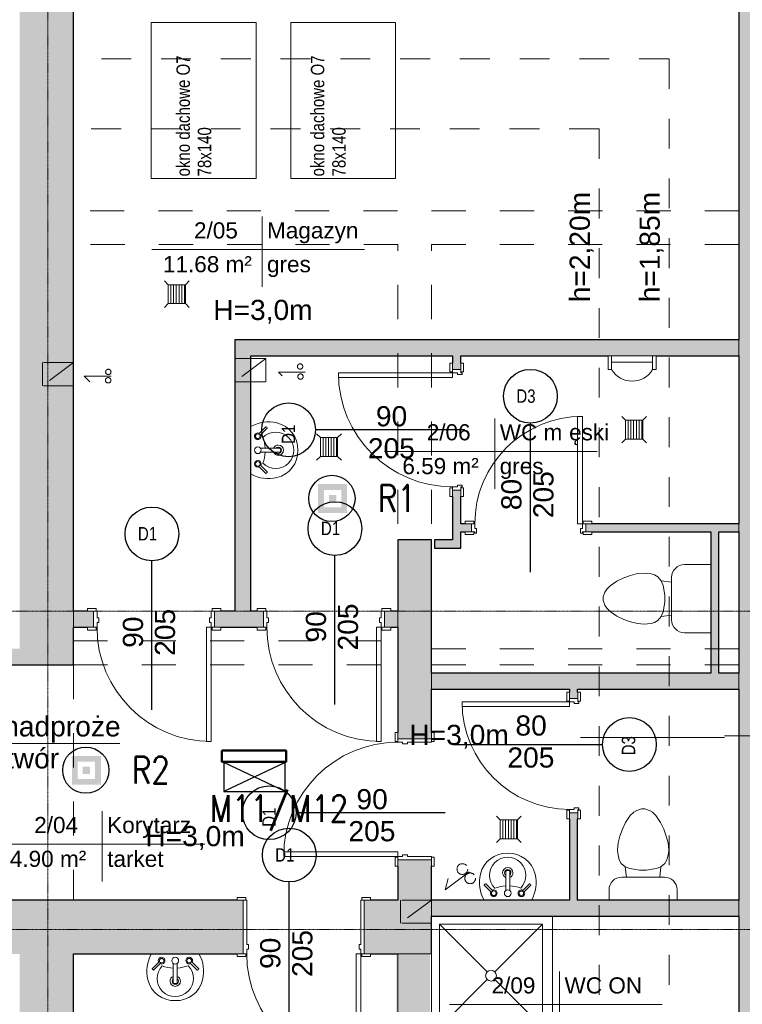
# Model space of a CAD drawing. Header units: centimetres. Extents: x 14504 to 44111, y -18976 to -7683.
# Tile 126 of 141: x 38294 to 38832, y -13464 to -12731. Entities that reach past the tile are written whole.
import ezdxf

# ---------------------------------------------------------------- set-up
doc = ezdxf.new("R2010")
doc.units = ezdxf.units.CM
for name, pattern in [('Aligning Line 1_8_', [0.635, 0.3175, -0.3175]), ('Kreska', [0.635, 0.3175, -0.3175]), ('Linia siatki', [0.9925, 0.47, -0.2175, 0.0875, -0.2175]), ('Ukryty', [0.714375, 0.47625, -0.238125])]:
    doc.linetypes.add(name, pattern=pattern)
for name, color, linetype, lineweight in [('A-AREA-IDEN', 4, 'Continuous', 9), ('A-DETL', 6, 'Continuous', 9), ('A-DETL-GENF', 92, 'Continuous', 9), ('A-DETL-HDLN', 90, 'Ukryty', 9), ('A-DETL-MEDM', 33, 'Continuous', 25), ('A-DETL-THIN', 151, 'Continuous', 9), ('A-DOOR', 31, 'Continuous', 9), ('A-DOOR-FRAM', 31, 'Continuous', 18), ('A-WALL', 4, 'Continuous', 9), ('A-WALL-PATT', 111, 'Continuous', 25), ('G-ANNO-TEXT', 8, 'Continuous', 9), ('I-WALL', 2, 'Continuous', 9), ('IE inst', 1, 'Continuous', 50), ('P-SANR-FIXT', 6, 'Continuous', 9), ('S-GRID', 8, 'Continuous', 9)]:
    doc.layers.add(name, color=color, linetype=linetype, lineweight=lineweight)
doc.styles.add('Arial_1', font='arial.ttf', dxfattribs={"height": 12})
doc.styles.add('Arial_3', font='arial.ttf', dxfattribs={"width": 0.8, "height": 18})
doc.styles.add('Arial_4', font='arial.ttf', dxfattribs={"height": 10})
doc.styles.get("Standard").update_dxf_attribs({"font": 'romans.shx', "width": 0.8, "height": 20})

# ---------------------------------------------------------------- blocks, each defined once
blk = doc.blocks.new('Drzwi-wewnętrzne-jednoskrzydłowe-dwupanelowe-drewniane - 900 x 2100mm-613824-6_Poziom posadzka II pietra')
at = {"layer": 'A-DOOR'}
for p, q in [((-49.635, 22.3175), (-43.135, 22.3175)), ((-49.635, 20.3175), (-49.635, 22.3175)), ((-43.135, 22.3175), (-43.135, 20.3175)), ((43.135, 22.3175), (49.635, 22.3175)), ((43.135, 20.3175), (43.135, 22.3175)), ((49.635, 22.3175), (49.635, 20.3175)), ((-43.135, 20.3175), (-49.635, 20.3175)), ((49.635, 20.3175), (43.135, 20.3175)), ((-49.635, -19.6825), (-43.135, -19.6825)), ((-49.635, -21.6825), (-49.635, -19.6825)), ((-43.135, -21.6825), (-49.635, -21.6825)), ((-43.135, -19.6825), (-43.135, -21.6825)), ((43.135, -19.6825), (49.635, -19.6825)), ((43.135, -21.6825), (43.135, -19.6825)), ((49.635, -21.6825), (43.135, -21.6825)), ((49.635, -19.6825), (49.635, -21.6825))]:
    blk.add_line(p, q, dxfattribs=at)
at = {"layer": 'A-DOOR', "lineweight": 18}
for p, q in [((39, -19.6825), (42.5, -19.6825)), ((39, -104.6825), (39, -19.6825)), ((42.5, -19.6825), (42.5, -104.6825)), ((42.5, -104.6825), (39, -104.6825))]:
    blk.add_line(p, q, dxfattribs=at)
at = {"layer": 'A-DOOR'}
blk.add_arc((42.5, -19.6825), 85, 180, 270, dxfattribs=at)
at = {"layer": 'A-DOOR-FRAM'}
for p, q in [((-45, 20.3175), (-42.5, 20.3175)), ((-45, -19.6825), (-45, 20.3175)), ((-42.5, 20.3175), (-42.5, -12.69)), ((42.5, 20.3175), (45, 20.3175)), ((42.5, -12.69), (42.5, 20.3175)), ((45, 20.3175), (45, -19.6825)), ((-42.5, -12.69), (-41.23, -12.69)), ((-41.23, -12.69), (-41.23, -16.1825)), ((41.23, -12.69), (42.5, -12.69)), ((41.23, -16.1825), (41.23, -12.69)), ((-42.5, -19.6825), (-45, -19.6825)), ((-42.5, -16.1825), (-42.5, -19.6825)), ((-41.23, -16.1825), (-42.5, -16.1825)), ((42.5, -16.1825), (41.23, -16.1825)), ((42.5, -19.6825), (42.5, -16.1825)), ((45, -19.6825), (42.5, -19.6825))]:
    blk.add_line(p, q, dxfattribs=at)
blk = doc.blocks.new('Drzwi-wewnętrzne-jednoskrzydłowe-dwupanelowe-drewniane - 900 x 2100mm-621300-6_Poziom posadzka II pietra')
at = {"layer": 'A-DOOR'}
for p, q in [((-49.64, 14.82), (-43.14, 14.82)), ((-49.64, 12.82), (-49.64, 14.82)), ((-43.14, 14.82), (-43.14, 12.82)), ((43.13, 14.82), (49.63, 14.82)), ((43.13, 12.82), (43.13, 14.82)), ((49.63, 14.82), (49.63, 12.82)), ((-43.14, 12.82), (-49.64, 12.82)), ((49.63, 12.82), (43.13, 12.82)), ((-49.64, -12.18), (-43.14, -12.18)), ((-49.64, -14.18), (-49.64, -12.18)), ((-43.14, -14.18), (-49.64, -14.18)), ((-43.14, -12.18), (-43.14, -14.18)), ((43.13, -12.18), (49.63, -12.18)), ((43.13, -14.18), (43.13, -12.18)), ((49.63, -14.18), (43.13, -14.18)), ((49.63, -12.18), (49.63, -14.18))]:
    blk.add_line(p, q, dxfattribs=at)
at = {"layer": 'A-DOOR', "lineweight": 18}
for p, q in [((39, -12.18), (42.5, -12.18)), ((39, -97.18), (39, -12.18)), ((42.5, -12.18), (42.5, -97.18)), ((42.5, -97.18), (39, -97.18))]:
    blk.add_line(p, q, dxfattribs=at)
at = {"layer": 'A-DOOR'}
blk.add_arc((42.5, -12.18), 85, 180, 270, dxfattribs=at)
at = {"layer": 'A-DOOR-FRAM'}
for p, q in [((-45, 12.82), (-42.5, 12.82)), ((-45, -12.18), (-45, 12.82)), ((-42.5, 12.82), (-42.5, -5.19)), ((42.5, 12.82), (45, 12.82)), ((42.5, -5.19), (42.5, 12.82)), ((45, 12.82), (45, -12.18)), ((-42.5, -5.19), (-41.23, -5.19)), ((-41.23, -5.19), (-41.23, -8.68)), ((41.23, -5.19), (42.5, -5.19)), ((41.23, -8.68), (41.23, -5.19)), ((-42.5, -12.18), (-45, -12.18)), ((-42.5, -8.68), (-42.5, -12.18)), ((-41.23, -8.68), (-42.5, -8.68)), ((42.5, -8.68), (41.23, -8.68)), ((42.5, -12.18), (42.5, -8.68)), ((45, -12.18), (42.5, -12.18))]:
    blk.add_line(p, q, dxfattribs=at)
blk = doc.blocks.new('Lavabo mural - 05 - 440mm x 350mm-346807-6_Poziom posadzka II pietra')
at = {"layer": 'P-SANR-FIXT'}
for p, q in [((-17.19, -11.05), (-11.74, -5.6)), ((-16.1, -12.14), (-10.65, -6.69)), ((-1.5, -21.49), (-1.5, -7.07)), ((1.5, -21.49), (1.5, -7.07)), ((16.41, -12.14), (10.96, -6.69)), ((17.5, -11.05), (12.05, -5.6))]:
    blk.add_line(p, q, dxfattribs=at)
for centre, radius, start, end in [((5.33, -13.08), 26.44, 150.36495, 193.63505), ((-5.33, -13.08), 26.44, 346.36495, 29.63505), ((-10.13, -5.07), 2.5, 0, 180), ((-10.13, -5.07), 2.5, 180, 207.05328), ((-10.13, -5.07), 1.7, 360, 180), ((-10.13, -5.07), 1.7, 180, 198.05956), ((-10.13, -5.07), 1.7, 198.05956, 360), ((-10.13, -5.07), 2.5, 242.94672, 0), ((0, -5.07), 2.5, 0, 180), ((0, -5.07), 2.5, 180, 0), ((10.43, -5.07), 2.5, 360, 180), ((10.43, -5.07), 2.5, 180, 297.05328), ((10.43, -5.07), 1.7, 0, 180), ((10.43, -5.07), 1.7, 180, 0), ((10.43, -5.07), 2.5, 332.94672, 360), ((0, -18.36), 13.5, 135.46291, 45.05561), ((-0.16, 16.03), 26.66, 249.19864, 267.10928), ((-0.16, 16.03), 26.66, 273.5606, 291.31988), ((-0.59, -14.51), 20.35, 193.63505, 271.65578), ((0, -20.36), 3.86, 112.88275, 180), ((0, -20.36), 3.86, 180, 360), ((0, -20.36), 2.35, 129.68263, 180), ((0, -20.36), 2.35, 180, 360), ((0.59, -14.51), 20.35, 268.34422, 346.36495), ((0, -20.36), 3.86, 360, 67.11782), ((0, -20.36), 2.35, 360, 50.3185)]:
    blk.add_arc(centre, radius, start, end, dxfattribs=at)
for centre, major_axis, ratio, start_param, end_param in [((-16.65, -11.59), (-0.545, 0.545), 0.274309, 0, 3.141593), ((16.95, -11.59), (0.545, 0.545), 0.274309, 3.141593, 6.283185), ((0, -21.49), (-1.5, 0), 0.428525, 0, 3.141593)]:
    blk.add_ellipse(centre, major_axis=major_axis, ratio=ratio, start_param=start_param, end_param=end_param, dxfattribs=at)
blk = doc.blocks.new('Drzwi-wewnętrzne-jednoskrzydłowe-dwupanelowe-drewniane - 900 x 2100mm-634629-6_Poziom posadzka II pietra')
at = {"layer": 'A-DOOR'}
for p, q in [((-49.64, 8.32), (-43.14, 8.32)), ((-49.64, 6.32), (-49.64, 8.32)), ((-43.14, 8.32), (-43.14, 6.32)), ((43.13, 8.32), (49.63, 8.32)), ((43.13, 6.32), (43.13, 8.32)), ((49.63, 8.32), (49.63, 6.32)), ((-43.14, 6.32), (-49.64, 6.32)), ((49.63, 6.32), (43.13, 6.32)), ((-49.64, -5.68), (-43.14, -5.68)), ((-49.64, -7.68), (-49.64, -5.68)), ((-43.14, -5.68), (-43.14, -7.68)), ((43.13, -5.68), (49.63, -5.68)), ((43.13, -7.68), (43.13, -5.68)), ((49.63, -5.68), (49.63, -7.68)), ((-43.14, -7.68), (-49.64, -7.68)), ((49.63, -7.68), (43.13, -7.68))]:
    blk.add_line(p, q, dxfattribs=at)
at = {"layer": 'A-DOOR', "lineweight": 18}
for p, q in [((39, -5.68), (42.5, -5.68)), ((39, -90.68), (39, -5.68)), ((42.5, -5.68), (42.5, -90.68)), ((42.5, -90.68), (39, -90.68))]:
    blk.add_line(p, q, dxfattribs=at)
at = {"layer": 'A-DOOR'}
blk.add_arc((42.5, -5.68), 85, 180, 270, dxfattribs=at)
at = {"layer": 'A-DOOR-FRAM'}
for p, q in [((-45, 6.32), (-42.5, 6.32)), ((-45, -5.68), (-45, 6.32)), ((-42.5, 6.32), (-42.5, 1.31)), ((-42.5, 1.31), (-41.23, 1.31)), ((-41.23, 1.31), (-41.23, -2.18)), ((41.23, 1.31), (42.5, 1.31)), ((41.23, -2.18), (41.23, 1.31)), ((42.5, 6.32), (45, 6.32)), ((42.5, 1.31), (42.5, 6.32)), ((45, 6.32), (45, -5.68)), ((-42.5, -5.68), (-45, -5.68)), ((-42.5, -2.18), (-42.5, -5.68)), ((-41.23, -2.18), (-42.5, -2.18)), ((42.5, -2.18), (41.23, -2.18)), ((42.5, -5.68), (42.5, -2.18)), ((45, -5.68), (42.5, -5.68))]:
    blk.add_line(p, q, dxfattribs=at)
blk = doc.blocks.new('Kabina prysznicowa - 2D - Kabina prysznicowa - 2D-674586-6_Poziom posadzka II pietra')
at = {"layer": 'P-SANR-FIXT'}
for p, q in [((90, 0), (0, 0)), ((0, 0), (0, -90)), ((42.99, -42.99), (7.5, -7.5)), ((84, -7.5), (7.5, -7.5)), ((7.5, -7.5), (7.5, -84)), ((48.51, -42.99), (84, -7.5)), ((84, -84), (84, -7.5)), ((7.5, -84), (42.86, -48.64)), ((84, -84), (48.64, -48.64)), ((7.5, -84), (84, -84))]:
    blk.add_line(p, q, dxfattribs=at)
for start, end in [(0, 180), (180, 0)]:
    blk.add_arc((45.75, -45.75), 4, start, end, dxfattribs=at)
blk = doc.blocks.new('Drzwi-wewnętrzne-jednoskrzydłowe-dwupanelowe-drewniane - 800 x 2100mm-716961-6_Poziom posadzka II pietra')
at = {"layer": 'A-DOOR', "lineweight": 18}
for p, q in [((40, 82.68), (36.5, 82.68)), ((36.5, 82.68), (36.5, 2.68)), ((40, 2.68), (40, 82.68)), ((36.5, 2.68), (40, 2.68))]:
    blk.add_line(p, q, dxfattribs=at)
at = {"layer": 'A-DOOR'}
for p, q in [((-40.64, 4.68), (-47.14, 4.68)), ((-47.14, 4.68), (-47.14, 2.68)), ((-47.14, 2.68), (-40.64, 2.68)), ((-40.64, 2.68), (-40.64, 4.68)), ((47.13, 4.68), (40.63, 4.68)), ((40.63, 4.68), (40.63, 2.68)), ((40.63, 2.68), (47.13, 2.68)), ((47.13, 2.68), (47.13, 4.68)), ((-40.64, -3.32), (-47.14, -3.32)), ((-47.14, -3.32), (-47.14, -5.32)), ((-47.14, -5.32), (-40.64, -5.32)), ((-40.64, -5.32), (-40.64, -3.32)), ((47.13, -3.32), (40.63, -3.32)), ((40.63, -3.32), (40.63, -5.32)), ((40.63, -5.32), (47.13, -5.32)), ((47.13, -5.32), (47.13, -3.32))]:
    blk.add_line(p, q, dxfattribs=at)
blk.add_arc((40, 2.68), 80, 90, 180, dxfattribs=at)
at = {"layer": 'A-DOOR-FRAM'}
for p, q in [((-40, 2.68), (-42.5, 2.68)), ((-42.5, 2.68), (-42.5, -3.32)), ((-40, -0.82), (-40, 2.68)), ((40, 2.68), (40, -0.82)), ((42.5, 2.68), (40, 2.68)), ((42.5, -3.32), (42.5, 2.68)), ((-42.5, -3.32), (-40, -3.32)), ((-38.73, -0.82), (-40, -0.82)), ((-40, -3.32), (-40, -4.31)), ((-40, -4.31), (-38.73, -4.31)), ((-38.73, -4.31), (-38.73, -0.82)), ((40, -0.82), (38.73, -0.82)), ((38.73, -0.82), (38.73, -4.31)), ((38.73, -4.31), (40, -4.31)), ((40, -4.31), (40, -3.32)), ((40, -3.32), (42.5, -3.32))]:
    blk.add_line(p, q, dxfattribs=at)
blk = doc.blocks.new('Muszla klozetowa domowa - 3D - Muszla klozetowa domowa - 3D-V6-6_Poziom posadzka II pietra')
at = {"layer": 'P-SANR-FIXT'}
for p, q in [((-25.34, 29.84), (-25.34, 37.47)), ((25.34, 37.47), (25.34, 29.84)), ((15.87, 20.38), (-15.88, 20.38)), ((-12.35, 20.38), (-13.23, 12.7)), ((-2.54, 15.24), (-9.74, 13.97)), ((2.54, 15.24), (-2.54, 15.24)), ((9.74, 13.97), (2.54, 15.24)), ((12.35, 20.38), (13.23, 12.7)), ((-17.7, 7.62), (-18.38, 5.08)), ((-16.26, 10.16), (-17.7, 7.62)), ((-13.23, 12.7), (-16.26, 10.16)), ((-9.74, 13.97), (-13.23, 12.7)), ((13.23, 12.7), (9.74, 13.97)), ((16.26, 10.16), (13.23, 12.7)), ((17.7, 7.62), (16.26, 10.16)), ((18.38, 5.08), (17.7, 7.62)), ((-18.83, 2.53), (-19.05, 0)), ((-19.05, 0), (-18.61, -5.06)), ((-18.38, 5.08), (-18.83, 2.53)), ((18.83, 2.53), (18.38, 5.08)), ((18.61, -5.06), (19.05, 0)), ((19.05, 0), (18.83, 2.53)), ((-18.61, -5.06), (-17.24, -10.16)), ((17.24, -10.16), (18.61, -5.06)), ((-17.24, -10.16), (-15.39, -15.24)), ((15.39, -15.24), (17.24, -10.16)), ((-15.39, -15.24), (-13.02, -20.32)), ((-13.02, -20.32), (-9.5, -25.4)), ((9.5, -25.4), (13.02, -20.32)), ((13.02, -20.32), (15.39, -15.24)), ((-9.5, -25.4), (-6.96, -27.94)), ((-6.96, -27.94), (-4.76, -29.21)), ((-4.76, -29.21), (-1.27, -30.48)), ((1.27, -30.48), (4.76, -29.21)), ((4.76, -29.21), (6.96, -27.94)), ((6.96, -27.94), (9.5, -25.4)), ((-1.27, -30.48), (1.27, -30.48))]:
    blk.add_line(p, q, dxfattribs=at)
for centre, start, end in [((-15.88, 29.84), 180, 270), ((15.87, 29.84), 270, 360)]:
    blk.add_arc(centre, 9.46, start, end, dxfattribs=at)
blk = doc.blocks.new('Muszla klozetowa domowa - 3D - Muszla klozetowa domowa - 3D-336748-6_Poziom posadzka II pietra')
at = {"layer": 'P-SANR-FIXT'}
for p, q in [((-25.34, 29.84), (-25.34, 49.47)), ((25.34, 49.47), (25.34, 29.84)), ((15.87, 20.38), (-15.88, 20.38)), ((-12.35, 20.38), (-13.23, 12.7)), ((-2.54, 15.24), (-9.74, 13.97)), ((2.54, 15.24), (-2.54, 15.24)), ((9.74, 13.97), (2.54, 15.24)), ((12.35, 20.38), (13.23, 12.7)), ((-17.7, 7.62), (-18.38, 5.08)), ((-16.26, 10.16), (-17.7, 7.62)), ((-13.23, 12.7), (-16.26, 10.16)), ((-9.74, 13.97), (-13.23, 12.7)), ((13.23, 12.7), (9.74, 13.97)), ((16.26, 10.16), (13.23, 12.7)), ((17.7, 7.62), (16.26, 10.16)), ((18.38, 5.08), (17.7, 7.62)), ((-18.83, 2.53), (-19.05, 0)), ((-19.05, 0), (-18.61, -5.06)), ((-18.38, 5.08), (-18.83, 2.53)), ((18.83, 2.53), (18.38, 5.08)), ((18.61, -5.06), (19.05, 0)), ((19.05, 0), (18.83, 2.53)), ((-18.61, -5.06), (-17.24, -10.16)), ((17.24, -10.16), (18.61, -5.06)), ((-17.24, -10.16), (-15.39, -15.24)), ((15.39, -15.24), (17.24, -10.16)), ((-15.39, -15.24), (-13.02, -20.32)), ((-13.02, -20.32), (-9.5, -25.4)), ((9.5, -25.4), (13.02, -20.32)), ((13.02, -20.32), (15.39, -15.24)), ((-9.5, -25.4), (-6.96, -27.94)), ((-6.96, -27.94), (-4.76, -29.21)), ((-4.76, -29.21), (-1.27, -30.48)), ((1.27, -30.48), (4.76, -29.21)), ((4.76, -29.21), (6.96, -27.94)), ((6.96, -27.94), (9.5, -25.4)), ((-1.27, -30.48), (1.27, -30.48))]:
    blk.add_line(p, q, dxfattribs=at)
for centre, start, end in [((-15.88, 29.84), 180, 270), ((15.87, 29.84), 270, 360)]:
    blk.add_arc(centre, 9.46, start, end, dxfattribs=at)
blk = doc.blocks.new('Drzwi-wewnętrzne-jednoskrzydłowe-dwupanelowe-drewniane - 900 x 2100mm-721553-6_Poziom posadzka II pietra')
at = {"layer": 'A-DOOR', "lineweight": 18}
for p, q in [((42.5, 87.68), (39, 87.68)), ((39, 87.68), (39, 2.68)), ((42.5, 2.68), (42.5, 87.68)), ((39, 2.68), (42.5, 2.68))]:
    blk.add_line(p, q, dxfattribs=at)
at = {"layer": 'A-DOOR'}
for p, q in [((-43.14, 4.68), (-49.64, 4.68)), ((-49.64, 4.68), (-49.64, 2.68)), ((-49.64, 2.68), (-43.14, 2.68)), ((-43.14, 2.68), (-43.14, 4.68)), ((49.63, 4.68), (43.13, 4.68)), ((43.13, 4.68), (43.13, 2.68)), ((43.13, 2.68), (49.63, 2.68)), ((49.63, 2.68), (49.63, 4.68)), ((-43.14, -3.32), (-49.64, -3.32)), ((-49.64, -3.32), (-49.64, -5.32)), ((-49.64, -5.32), (-43.14, -5.32)), ((-43.14, -5.32), (-43.14, -3.32)), ((49.63, -3.32), (43.13, -3.32)), ((43.13, -3.32), (43.13, -5.32)), ((43.13, -5.32), (49.63, -5.32)), ((49.63, -5.32), (49.63, -3.32))]:
    blk.add_line(p, q, dxfattribs=at)
blk.add_arc((42.5, 2.68), 85, 90, 180, dxfattribs=at)
at = {"layer": 'A-DOOR-FRAM'}
for p, q in [((-42.5, 2.68), (-45, 2.68)), ((-45, 2.68), (-45, -3.32)), ((-42.5, -0.82), (-42.5, 2.68)), ((42.5, 2.68), (42.5, -0.82)), ((45, 2.68), (42.5, 2.68)), ((45, -3.32), (45, 2.68)), ((-45, -3.32), (-42.5, -3.32)), ((-41.23, -0.82), (-42.5, -0.82)), ((-42.5, -3.32), (-42.5, -4.31)), ((-42.5, -4.31), (-41.23, -4.31)), ((-41.23, -4.31), (-41.23, -0.82)), ((42.5, -0.82), (41.23, -0.82)), ((41.23, -0.82), (41.23, -4.31)), ((41.23, -4.31), (42.5, -4.31)), ((42.5, -4.31), (42.5, -3.32)), ((42.5, -3.32), (45, -3.32))]:
    blk.add_line(p, q, dxfattribs=at)
blk = doc.blocks.new('Pisuar - ścienny - 3D - Pisuar - ścienny - 3D-716118-6_Poziom posadzka II pietra')
at = {"layer": 'P-SANR-FIXT'}
for p, q in [((-26.15, 16.16), (-28.69, 16.16)), ((-28.69, 16.16), (-28.69, 6)), ((-26.15, 16.16), (-26.15, 6)), ((6.92, 16.16), (4.33, 16.16)), ((4.33, 16.16), (4.33, 6)), ((6.92, 6), (6.92, 16.16)), ((4.33, 10.69), (-26.15, 10.69)), ((-26.15, 10.69), (-26.15, 6)), ((4.33, 6), (4.33, 10.69)), ((-28.69, 6), (6.92, 6))]:
    blk.add_line(p, q, dxfattribs=at)
blk.add_arc((-10.91, 7), 17.78, 31.00272, 148.99728, dxfattribs=at)
blk = doc.blocks.new('Etyk_pom_1_mala - Etyk_pom_1_mala-219433-6_Poziom posadzka II pietra')
at = {"layer": 'A-AREA-IDEN'}
for p, q in [((-0.0958, 0.1444), (-0.0958, -0.3781)), ((-0.9154, -0.1015), (0.6661, -0.1015))]:
    blk.add_line(p, q, dxfattribs=at)
blk = doc.blocks.new('lla')
at = {"layer": 'IE inst', "lineweight": -3}
h = blk.add_hatch(color=256, dxfattribs=at)
h.paths.add_polyline_path([(98856.5, 98704.1), (98641.3, 98704.1), (98641.3, 98488.9), (98856.5, 98488.9)])
h.paths.add_polyline_path([(98813.5, 98531.9), (98684.4, 98531.9), (98684.4, 98661), (98813.5, 98661)], flags=16)
h.paths.add_polyline_path([(98776, 98623.6), (98776, 98569.4), (98721.8, 98569.4), (98721.8, 98623.6)], flags=0)
h.paths.add_polyline_path([(98825.1, 98507.1), (98827.9, 98507.1), (98829.3, 98505.8), (98829.3, 98501.8), (98828.3, 98500.8), (98825.2, 98500.8), (98824.2, 98502), (98824.2, 98503.7), (98825.2, 98504.7), (98827.6, 98504.7), (98827.6, 98503.8), (98825.6, 98503.8), (98825.1, 98503.3), (98825.1, 98502.3), (98825.6, 98501.7), (98828, 98501.7), (98828.4, 98502.1), (98828.4, 98505.4), (98827.6, 98506.2), (98825.1, 98506.2)], flags=16)
h.paths.add_polyline_path([(98830.7, 98507.1), (98831.5, 98507.1), (98831.5, 98502.1), (98832, 98501.7), (98833.4, 98501.7), (98833.9, 98502.2), (98833.9, 98507.1), (98834.8, 98507.1), (98834.8, 98502.2), (98835.3, 98501.7), (98836.7, 98501.7), (98837.1, 98502.1), (98837.1, 98507.1), (98838, 98507.1), (98838, 98501.8), (98837, 98500.8), (98835, 98500.8), (98834.3, 98501.4), (98833.7, 98500.8), (98831.6, 98500.8), (98830.7, 98501.8)], flags=16)
h.paths.add_polyline_path([(98840.7, 98507.1), (98843.6, 98507.1), (98844.7, 98506), (98844.7, 98504.5), (98843.6, 98503.4), (98841, 98503.4), (98841, 98504.3), (98843.2, 98504.3), (98843.8, 98504.8), (98843.8, 98505.6), (98843.2, 98506.2), (98841, 98506.2), (98840.2, 98505.4), (98840.2, 98502.5), (98841, 98501.7), (98843.7, 98501.7), (98845.7, 98503.7), (98845.2, 98504.3), (98845.2, 98505.5), (98846.3, 98504.4), (98848.2, 98506.2), (98847.2, 98506.2), (98847.2, 98507.1), (98849.7, 98507.1), (98849.7, 98504.7), (98848.8, 98504.7), (98848.8, 98505.6), (98846.9, 98503.7), (98849.8, 98500.8), (98848.6, 98500.8), (98846.3, 98503.1), (98844, 98500.8), (98840.7, 98500.8), (98839.3, 98502.2), (98839.3, 98505.8)], flags=16)
h.paths.add_polyline_path([(98824.2, 98499.1), (98825.3, 98499.1), (98825.3, 98498.9), (98824.4, 98498.9), (98824.4, 98498.4), (98825.2, 98498.4), (98825.2, 98498.2), (98824.4, 98498.2), (98824.4, 98497.7), (98825.3, 98497.7), (98825.3, 98497.5), (98824.2, 98497.5)], flags=16)
h.paths.add_polyline_path([(98825.7, 98499.1), (98825.9, 98499.1), (98826.4, 98498.2), (98827, 98499.1), (98827.2, 98499.1), (98827.2, 98497.5), (98827, 98497.5), (98827, 98498.8), (98826.4, 98497.9), (98825.9, 98498.8), (98825.9, 98497.5), (98825.7, 98497.5)], flags=16)
h.paths.add_polyline_path([(98827.6, 98499.1), (98828.7, 98499.1), (98828.7, 98498.9), (98827.7, 98498.9), (98827.7, 98498.4), (98828.6, 98498.4), (98828.6, 98498.2), (98827.7, 98498.2), (98827.7, 98497.7), (98828.7, 98497.7), (98828.7, 98497.5), (98827.6, 98497.5)], flags=16)
h.paths.add_polyline_path([(98829.9, 98498.1), (98829.9, 98498.1), (98829.9, 98498.1)], flags=16)
h.paths.add_polyline_path([(98829.2, 98498.9), (98829.8, 98498.9), (98830, 98498.8), (98830.2, 98498.6), (98830.1, 98498.5), (98830.1, 98498.4), (98830, 98498.3), (98829.9, 98498.3), (98829.7, 98498.3), (98829.2, 98498.3)], flags=16)
h.paths.add_polyline_path([(98830.8, 98498.6), (98830.8, 98498.6), (98830.8, 98498.6)], flags=16)
h.paths.add_polyline_path([(98832.3, 98499.1), (98833.4, 98499.1), (98833.4, 98498.9), (98832.5, 98498.9), (98832.5, 98498.4), (98833.3, 98498.4), (98833.3, 98498.2), (98832.5, 98498.2), (98832.5, 98497.7), (98833.4, 98497.7), (98833.4, 98497.5), (98832.3, 98497.5)], flags=16)
h.paths.add_polyline_path([(98833.8, 98499.1), (98834, 98499.1), (98834.9, 98497.8), (98834.9, 98499.1), (98835.1, 98499.1), (98835.1, 98497.5), (98835, 98497.5), (98834, 98498.8), (98834, 98497.5), (98833.8, 98497.5)], flags=16)
h.paths.add_polyline_path([(98835.7, 98498.7), (98835.7, 98498.7), (98835.7, 98498.7)], flags=16)
h.paths.add_polyline_path([(98836.9, 98499.1), (98837.1, 98499.1), (98837.6, 98498.3), (98838.1, 98499.1), (98838.3, 98499.1), (98837.7, 98498.1), (98837.7, 98497.5), (98837.5, 98497.5), (98837.5, 98498.1)], flags=16)
h.paths.add_polyline_path([(98839.4, 98499.1), (98839.6, 98499.1), (98839.6, 98497.7), (98840.5, 98497.7), (98840.5, 98497.5), (98839.4, 98497.5)], flags=16)
h.paths.add_polyline_path([(98840.8, 98499.1), (98841, 98499.1), (98841, 98497.5), (98840.8, 98497.5)], flags=16)
h.paths.add_polyline_path([(98841.5, 98498.6), (98841.5, 98498.6), (98841.5, 98498.6)], flags=16)
h.paths.add_polyline_path([(98843, 98499.1), (98843.2, 98499.1), (98843.2, 98498.4), (98844.1, 98498.4), (98844.1, 98499.1), (98844.2, 98499.1), (98844.2, 98497.5), (98844.1, 98497.5), (98844.1, 98498.2), (98843.2, 98498.2), (98843.2, 98497.5), (98843, 98497.5)], flags=16)
h.paths.add_polyline_path([(98844.5, 98499.1), (98845.7, 98499.1), (98845.7, 98498.9), (98845.2, 98498.9), (98845.2, 98497.5), (98845, 98497.5), (98845, 98498.9), (98844.5, 98498.9)], flags=16)
h.paths.add_polyline_path([(98846.1, 98499.1), (98846.3, 98499.1), (98846.3, 98497.5), (98846.1, 98497.5)], flags=16)
h.paths.add_polyline_path([(98846.6, 98499.1), (98846.8, 98499.1), (98847.8, 98497.8), (98847.8, 98499.1), (98848, 98499.1), (98848, 98497.5), (98847.8, 98497.5), (98846.8, 98498.8), (98846.8, 98497.5), (98846.6, 98497.5)], flags=16)
blk.add_circle((98744.1, 98597.4), 172.1, dxfattribs=at)
blk = doc.blocks.new('ll3')
at = {"layer": 'IE inst', "lineweight": -3}
for p, q in [((102855.7, 98396, 0), (102398.5, 98611.2, 0)), ((102855.7, 98611.2, 0), (102398.5, 98396, 0)), ((102398.5, 98611.2, 0), (102398.5, 98396, 0)), ((102855.7, 98611.2, 0), (102398.5, 98611.2, 0)), ((102855.7, 98396, 0), (102855.7, 98611.2, 0)), ((102398.5, 98396, 0), (102855.7, 98396, 0))]:
    blk.add_line(p, q, dxfattribs=at)
at = {"layer": 'IE inst'}
blk.add_lwpolyline([(102384.1, 98700.9), (102860.9, 98700.9), (102860.9, 98617.1), (102384.1, 98617.1)], close=True, dxfattribs=at)

msp = doc.modelspace()

# ---------------------------------------------------------------- hatches: boundary and pattern name
at = {"layer": 'A-DETL-GENF', "transparency": 33554508}
msp.add_hatch(color=94, dxfattribs=at).paths.add_polyline_path([(38599.35, -13680.39), (38599.35, -13426.39), (38574.35, -13426.39), (38574.35, -13680.39), (38576.12, -13680.39)])
at = {"layer": 'A-WALL-PATT', "lineweight": 9, "transparency": 33554610}
for points in [[(38892.1, -14155.39), (38892.1, -12645.39), (38829.1, -12645.39), (38829.1, -14155.39)], [(38454.1, -13171.39), (38466.1, -13171.39), (38466.1, -12969.39), (38454.1, -12969.39), (38454.1, -13167.58)], [(38764.87, -12981.39), (38829.1, -12981.39), (38829.1, -12969.39), (38466.1, -12969.39), (38466.1, -12981.39), (38743.49, -12981.39)], [(38814.1, -13217.39), (38814.1, -13112.39), (38808.1, -13112.39), (38808.1, -13217.39)], [(38602.6, -13124.39), (38622.1, -13124.39), (38622.1, -13118.39), (38602.6, -13118.39)], [(38709.1, -13229.39), (38829.1, -13229.39), (38829.1, -13217.39), (38600.43, -13217.39), (38600.43, -13229.39), (38703.1, -13229.39)], [(38829.1, -13398.39), (38829.1, -13386.39), (38600.43, -13386.39), (38600.43, -13398.39), (38743.49, -13398.39)]]:
    msp.add_hatch(color=256, dxfattribs=at).paths.add_polyline_path(points)
h = msp.add_hatch(color=256, dxfattribs=at)
h.paths.add_polyline_path([(38314.1, -14155.39), (38334.1, -14155.39), (38334.1, -13426.39), (38294.1, -13426.39), (38294.1, -14155.39)])
h.paths.add_polyline_path([(38294.1, -13199.39), (38334.1, -13199.39), (38334.1, -12708.39), (38294.1, -12708.39), (38294.1, -13167.58)])
h = msp.add_hatch(color=256, dxfattribs=at)
h.paths.add_polyline_path([(38622.1, -13118.39), (38622.1, -13081.39), (38616.1, -13081.39), (38616.1, -13118.39)])
h.paths.add_polyline_path([(38619.6, -12991.39), (38622.1, -12991.39), (38622.1, -12981.39), (38616.1, -12981.39), (38616.1, -12991.39)])
h = msp.add_hatch(color=256, dxfattribs=at)
h.paths.add_polyline_path([(38829.1, -13112.39), (38829.1, -13106.39), (38715.1, -13106.39), (38715.1, -13112.39), (38814.1, -13112.39)])
h.paths.add_polyline_path([(38622.1, -13112.39), (38630.1, -13112.39), (38630.1, -13106.39), (38622.1, -13106.39)])
h = msp.add_hatch(color=256, dxfattribs=at)
h.paths.add_polyline_path([(38575.43, -13426.39), (38600.43, -13426.39), (38600.43, -13356.39), (38575.43, -13356.39), (38575.43, -13386.39)])
h.paths.add_polyline_path([(38582.43, -13266.39), (38600.43, -13266.39), (38600.43, -13118.39), (38575.43, -13118.39), (38575.43, -13266.39), (38578.93, -13266.39)])
h = msp.add_hatch(color=256, dxfattribs=at)
h.paths.add_polyline_path([(38575.43, -13183.39), (38575.43, -13171.39), (38565.43, -13171.39), (38565.43, -13183.39), (38570.07, -13183.39)])
h.paths.add_polyline_path([(38334.1, -13183.39), (38349.1, -13183.39), (38349.1, -13171.39), (38334.1, -13171.39), (38334.1, -13176.39)])
h.paths.add_polyline_path([(38443.74, -13183.39), (38475.43, -13183.39), (38475.43, -13171.39), (38439.1, -13171.39), (38439.1, -13183.39)])
h = msp.add_hatch(color=256, dxfattribs=at)
h.paths.add_polyline_path([(38334.1, -13211.39), (38334.1, -13199.39), (38059.6, -13199.39), (38059.6, -13211.39), (38244.63, -13211.39)])
h.paths.add_polyline_path([(37964.97, -13211.39), (37969.6, -13211.39), (37969.6, -13199.39), (37952.1, -13199.39), (37952.1, -13211.39)])
h = msp.add_hatch(color=256, dxfattribs=at)
h.paths.add_polyline_path([(38703.1, -13386.39), (38709.1, -13386.39), (38709.1, -13321.39), (38703.1, -13321.39), (38703.1, -13326.02)])
h.paths.add_polyline_path([(38709.1, -13236.39), (38709.1, -13229.39), (38703.1, -13229.39), (38703.1, -13236.39), (38706.6, -13236.39)])
h = msp.add_hatch(color=256, dxfattribs=at)
h.paths.add_polyline_path([(38555.07, -13426.39), (38575.43, -13426.39), (38575.43, -13386.39), (38550.43, -13386.39), (38550.43, -13426.39)])
h.paths.add_polyline_path([(38410.92, -13426.39), (38460.43, -13426.39), (38460.43, -13386.39), (38220.6, -13386.39), (38220.6, -13426.39), (38334.1, -13426.39)])

# ---------------------------------------------------------------- linework, layer by layer
at = {"layer": 'A-AREA-IDEN'}
msp.add_line((38711.25, -13265.31), (38818.32, -13265.31), dxfattribs=at)
at = {"layer": 'A-DETL', "linetype": 'Aligning Line 1_8_', "ltscale": 70}
for p, q in [((38777.1, -12760.39), (38334.1, -12760.39)), ((38777.1, -12760.39), (38777.1, -14103.39)), ((38725.1, -12812.39), (38334.1, -12812.39)), ((38725.1, -12812.39), (38725.1, -14051.39)), ((38477.1, -12983.39), (38454.1, -12983.39)), ((38454.1, -12983.39), (38454.1, -13000.59)), ((38477.1, -12983.39), (38454.1, -13000.59)), ((38477.1, -13000.59), (38477.1, -12983.39)), ((38334.1, -12986.39), (38311.1, -12986.39)), ((38311.1, -12986.39), (38311.1, -13003.59)), ((38334.1, -12986.39), (38311.1, -13003.59)), ((38334.1, -13003.59), (38334.1, -12986.39)), ((38342.1, -12996.42), (38362.1, -12996.42)), ((38342.1, -12996.42), (38346.35, -13000.67)), ((38486.47, -12993.42), (38506.47, -12993.42)), ((38506.47, -12993.42), (38486.47, -12993.42)), ((38486.47, -12993.42), (38489.3, -12996.25)), ((38334.1, -13003.59), (38311.1, -13003.59)), ((38477.1, -13000.59), (38454.1, -13000.59)), ((38610.62, -13378.76), (38631.44, -13363.19)), ((38610.62, -13378.76), (38612.87, -13370.39)), ((38600.43, -13386.39), (38577.43, -13386.39)), ((38577.43, -13386.39), (38577.43, -13403.59)), ((38600.43, -13386.39), (38577.43, -13403.59)), ((38600.43, -13403.59), (38600.43, -13386.39)), ((38600.43, -13403.59), (38577.43, -13403.59))]:
    msp.add_line(p, q, dxfattribs=at)
for centre, radius in [((38360.01, -12993.3), 2), ((38502.64, -12989.28), 2), ((38359.92, -12999.53), 2), ((38502.97, -12996.78), 2), ((38623.34, -13363.29), 4), ((38629.13, -13370.18), 4)]:
    msp.add_circle(centre, radius, dxfattribs=at)
at = {"layer": 'A-DETL-HDLN', "linetype": 'Kreska', "ltscale": 80}
for p, q in [((38829.1, -12873.39), (38334.1, -12873.39)), ((38575.43, -12898.39), (38334.1, -12898.39)), ((38575.43, -13106.39), (38575.43, -12898.39)), ((38600.43, -13106.39), (38600.43, -12898.39)), ((38600.43, -12898.39), (38829.1, -12898.39)), ((38334.1, -13193.39), (38575.43, -13193.39)), ((38600.43, -13199.39), (38829.1, -13199.39)), ((38334.1, -13211.39), (38334.1, -13386.39)), ((38334.1, -13211.39), (38575.43, -13211.39)), ((38600.43, -13211.39), (38829.1, -13211.39))]:
    msp.add_line(p, q, dxfattribs=at)
at = {"layer": 'A-DETL-MEDM'}
for p, q in [((38625.1, -13036.39), (38514.1, -13036.39)), ((38673.95, -13142.43), (38673.95, -13031.43)), ((38528.58, -13240.89), (38528.58, -13129.89)), ((38392.47, -13244.89), (38392.47, -13133.89)), ((38616.58, -13270.6), (38727.58, -13270.6)), ((38610.62, -13321.39), (38499.62, -13321.39)), ((38494.6, -13483.89), (38494.6, -13372.89))]:
    msp.add_line(p, q, dxfattribs=at)
for centre in [(38673.95, -13011.43), (38494.1, -13036.39), (38392.47, -13113.89), (38528.58, -13109.89), (38747.58, -13270.6), (38479.62, -13321.39), (38494.6, -13352.89)]:
    msp.add_circle(centre, 20, dxfattribs=at)
at = {"layer": 'A-DETL-THIN'}
for p, q in [((38391.96, -12733.32), (38469.96, -12733.32)), ((38391.96, -12849.32), (38391.96, -12733.32)), ((38469.96, -12733.32), (38469.96, -12849.32)), ((38495.72, -12733.32), (38573.72, -12733.32)), ((38495.72, -12849.32), (38495.72, -12733.32)), ((38573.72, -12733.32), (38573.72, -12849.32)), ((38469.96, -12849.32), (38391.96, -12849.32)), ((38573.72, -12849.32), (38495.72, -12849.32)), ((38404.59, -12928.37), (38401.76, -12925.54)), ((38417.41, -12928.37), (38420.24, -12925.54)), ((38404.59, -12928.37), (38417.41, -12928.37)), ((38404.59, -12942.43), (38404.59, -12928.37)), ((38406.59, -12928.37), (38406.59, -12942.43)), ((38408.59, -12928.37), (38408.59, -12942.43)), ((38410.59, -12928.37), (38410.59, -12942.43)), ((38412.59, -12928.37), (38412.59, -12942.43)), ((38414.59, -12928.37), (38414.59, -12942.43)), ((38416.59, -12928.37), (38416.59, -12942.43)), ((38417.41, -12928.37), (38417.41, -12942.43)), ((38404.59, -12942.43), (38401.76, -12945.26)), ((38417.41, -12942.43), (38404.59, -12942.43)), ((38417.41, -12942.43), (38420.24, -12945.26)), ((38744.75, -13029.21), (38741.92, -13026.39)), ((38757.57, -13029.21), (38760.4, -13026.39)), ((38744.75, -13029.21), (38757.57, -13029.21)), ((38744.75, -13043.27), (38744.75, -13029.21)), ((38746.75, -13029.21), (38746.75, -13043.27)), ((38748.75, -13029.21), (38748.75, -13043.27)), ((38750.75, -13029.21), (38750.75, -13043.27)), ((38752.75, -13029.21), (38752.75, -13043.27)), ((38754.75, -13029.21), (38754.75, -13043.27)), ((38756.75, -13029.21), (38756.75, -13043.27)), ((38757.57, -13029.21), (38757.57, -13043.27)), ((38517.75, -13042.21), (38514.92, -13039.39)), ((38517.75, -13042.21), (38530.57, -13042.21)), ((38517.75, -13056.27), (38517.75, -13042.21)), ((38519.75, -13042.21), (38519.75, -13056.27)), ((38521.75, -13042.21), (38521.75, -13056.27)), ((38523.75, -13042.21), (38523.75, -13056.27)), ((38525.75, -13042.21), (38525.75, -13056.27)), ((38527.75, -13042.21), (38527.75, -13056.27)), ((38529.75, -13042.21), (38529.75, -13056.27)), ((38530.57, -13042.21), (38533.4, -13039.39)), ((38530.57, -13042.21), (38530.57, -13056.27)), ((38744.75, -13043.27), (38741.92, -13046.1)), ((38757.57, -13043.27), (38744.75, -13043.27)), ((38757.57, -13043.27), (38760.4, -13046.1)), ((38517.75, -13056.27), (38514.92, -13059.1)), ((38530.57, -13056.27), (38517.75, -13056.27)), ((38530.57, -13056.27), (38533.4, -13059.1)), ((38078.69, -13269.87), (38368.69, -13269.87)), ((38651.54, -13326.72), (38648.71, -13323.9)), ((38651.54, -13326.72), (38664.36, -13326.72)), ((38651.54, -13340.78), (38651.54, -13326.72)), ((38653.54, -13326.72), (38653.54, -13340.78)), ((38655.54, -13326.72), (38655.54, -13340.78)), ((38657.54, -13326.72), (38657.54, -13340.78)), ((38659.54, -13326.72), (38659.54, -13340.78)), ((38661.54, -13326.72), (38661.54, -13340.78)), ((38663.54, -13326.72), (38663.54, -13340.78)), ((38664.36, -13326.72), (38667.19, -13323.9)), ((38664.36, -13326.72), (38664.36, -13340.78)), ((38651.54, -13340.78), (38648.71, -13343.61)), ((38664.36, -13340.78), (38651.54, -13340.78)), ((38664.36, -13340.78), (38667.19, -13343.61)), ((38600.43, -13426.39), (38575.43, -13426.39)), ((38575.43, -13426.39), (38575.43, -13680.39)), ((38600.43, -13680.39), (38600.43, -13426.39))]:
    msp.add_line(p, q, dxfattribs=at)
at = {"layer": 'A-WALL', "lineweight": 25}
for p, q in [((38829.1, -12708.39), (38829.1, -12969.39)), ((38454.1, -12969.39), (38454.1, -13171.39)), ((38829.1, -12969.39), (38454.1, -12969.39)), ((38466.1, -13171.39), (38466.1, -12981.39)), ((38466.1, -12981.39), (38616.1, -12981.39)), ((38616.1, -12981.39), (38616.1, -12986.75)), ((38622.1, -12981.39), (38731.8, -12981.39)), ((38622.1, -12986.75), (38622.1, -12981.39)), ((38767.41, -12981.39), (38829.1, -12981.39)), ((38829.1, -12981.39), (38829.1, -13106.39)), ((38616.1, -13086.02), (38616.1, -13118.39)), ((38622.1, -13106.39), (38622.1, -13086.02)), ((38625.47, -13106.39), (38622.1, -13106.39)), ((38829.1, -13106.39), (38719.74, -13106.39)), ((38622.1, -13112.39), (38625.47, -13112.39)), ((38622.1, -13124.39), (38622.1, -13112.39)), ((38719.74, -13112.39), (38808.1, -13112.39)), ((38808.1, -13112.39), (38808.1, -13217.39)), ((38814.1, -13112.39), (38829.1, -13112.39)), ((38814.1, -13217.39), (38814.1, -13112.39)), ((38829.1, -13112.39), (38829.1, -13217.39)), ((38575.43, -13118.39), (38575.43, -13171.39)), ((38600.43, -13118.39), (38575.43, -13118.39)), ((38600.43, -13217.39), (38600.43, -13118.39)), ((38616.1, -13118.39), (38602.6, -13118.39)), ((38602.6, -13118.39), (38602.6, -13124.39)), ((38602.6, -13124.39), (38622.1, -13124.39)), ((38344.47, -13171.39), (38334.1, -13171.39)), ((38454.1, -13171.39), (38443.74, -13171.39)), ((38470.8, -13171.39), (38466.1, -13171.39)), ((38575.43, -13171.39), (38570.07, -13171.39)), ((38334.1, -13183.39), (38344.47, -13183.39)), ((38443.74, -13183.39), (38470.8, -13183.39)), ((38570.07, -13183.39), (38575.43, -13183.39)), ((38575.43, -13183.39), (38575.43, -13261.75)), ((38334.1, -13211.39), (38334.1, -13199.39)), ((38064.24, -13211.39), (38334.1, -13211.39)), ((38808.1, -13217.39), (38600.43, -13217.39)), ((38829.1, -13217.39), (38814.1, -13217.39)), ((38600.43, -13261.75), (38600.43, -13229.39)), ((38600.43, -13229.39), (38703.1, -13229.39)), ((38703.1, -13229.39), (38703.1, -13231.75)), ((38709.1, -13229.39), (38829.1, -13229.39)), ((38709.1, -13231.75), (38709.1, -13229.39)), ((38829.1, -13229.39), (38829.1, -13386.39)), ((38703.1, -13326.02), (38703.1, -13386.39)), ((38709.1, -13386.39), (38709.1, -13326.02)), ((38575.43, -13361.02), (38575.43, -13386.39)), ((38600.43, -13386.39), (38600.43, -13361.02)), ((38703.1, -13386.39), (38600.43, -13386.39)), ((38829.1, -13386.39), (38709.1, -13386.39)), ((38600.43, -13426.39), (38600.43, -13398.39)), ((38600.43, -13398.39), (38829.1, -13398.39)), ((38829.1, -13398.39), (38829.1, -13668.39))]:
    msp.add_line(p, q, dxfattribs=at)
at = {"layer": 'A-WALL'}
for p, q in [((38829.1, -12981.39), (38829.1, -12969.39)), ((38829.1, -13112.39), (38829.1, -13106.39)), ((38334.1, -13171.39), (38334.1, -13183.39)), ((38575.43, -13183.39), (38575.43, -13171.39)), ((38600.43, -13217.39), (38600.43, -13229.39)), ((38829.1, -13229.39), (38829.1, -13217.39)), ((38600.43, -13386.39), (38600.43, -13398.39)), ((38829.1, -13398.39), (38829.1, -13386.39))]:
    msp.add_line(p, q, dxfattribs=at)
at = {"layer": 'I-WALL', "lineweight": 25}
for p, q in [((38334.1, -13171.39), (38334.1, -12708.39)), ((38334.1, -13199.39), (38334.1, -13183.39)), ((38455.8, -13386.39), (38064.24, -13386.39)), ((38575.43, -13386.39), (38555.07, -13386.39)), ((38334.1, -14155.39), (38334.1, -13426.39)), ((38334.1, -13426.39), (38455.8, -13426.39)), ((38555.07, -13426.39), (38575.43, -13426.39))]:
    msp.add_line(p, q, dxfattribs=at)
at = {"layer": 'S-GRID', "linetype": 'Linia siatki'}
for p, q in [((38315.1, -12245.78), (38315.1, -14550.06)), ((35798.91, -13171.39), (39321.93, -13171.39)), ((35798.91, -13408.39), (39321.93, -13408.39))]:
    msp.add_line(p, q, dxfattribs=at)

# ---------------------------------------------------------------- block references
at = {"layer": 'A-AREA-IDEN', "xscale": 99.99999999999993, "yscale": 99.99999999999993, "zscale": 99.99999999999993}
for p in [(38483.95, -12892.13), (38657.05, -13042.38), (38909.87, -13254.09), (38365.08, -13334.68), (38705.25, -13454.06)]:
    msp.add_blockref('Etyk_pom_1_mala - Etyk_pom_1_mala-219433-6_Poziom posadzka II pietra', p, dxfattribs=at)
at = {"layer": 'A-DOOR'}
for name, p, rotation in [('Drzwi-wewnętrzne-jednoskrzydłowe-dwupanelowe-drewniane - 900 x 2100mm-721553-6_Poziom posadzka II pietra', (38618.79, -13036.39), 90), ('Drzwi-wewnętrzne-jednoskrzydłowe-dwupanelowe-drewniane - 800 x 2100mm-716961-6_Poziom posadzka II pietra', (38705.79, -13278.89), 90), ('Drzwi-wewnętrzne-jednoskrzydłowe-dwupanelowe-drewniane - 900 x 2100mm-621300-6_Poziom posadzka II pietra', (38587.62, -13311.39), 270)]:
    msp.add_blockref(name, p, dxfattribs=dict(at, rotation=rotation))
for name, p in [('Drzwi-wewnętrzne-jednoskrzydłowe-dwupanelowe-drewniane - 800 x 2100mm-716961-6_Poziom posadzka II pietra', (38672.6, -13109.07)), ('Drzwi-wewnętrzne-jednoskrzydłowe-dwupanelowe-drewniane - 900 x 2100mm-634629-6_Poziom posadzka II pietra', (38394.1, -13177.7)), ('Drzwi-wewnętrzne-jednoskrzydłowe-dwupanelowe-drewniane - 900 x 2100mm-634629-6_Poziom posadzka II pietra', (38520.43, -13177.7)), ('Drzwi-wewnętrzne-jednoskrzydłowe-dwupanelowe-drewniane - 900 x 2100mm-613824-6_Poziom posadzka II pietra', (38505.43, -13406.7))]:
    msp.add_blockref(name, p, dxfattribs=at)
at = {"layer": 'IE inst', "xscale": 0.1000000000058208, "yscale": 0.09999999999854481, "zscale": 0.1}
for name, p in [('lla', (28651.91, -22947.2)), ('lla', (28468.87, -23149.44)), ('ll3', (28206.09, -23145.16))]:
    msp.add_blockref(name, p, dxfattribs=at)
at = {"layer": 'P-SANR-FIXT'}
for name, p, rotation in [('Pisuar - ścienny - 3D - Pisuar - ścienny - 3D-716118-6_Poziom posadzka II pietra', (38738.72, -12975.39), 180), ('Lavabo mural - 05 - 440mm x 350mm-346807-6_Poziom posadzka II pietra', (38466.1, -13051.62), 89.99999999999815), ('Muszla klozetowa domowa - 3D - Muszla klozetowa domowa - 3D-336748-6_Poziom posadzka II pietra', (38758.63, -13162.05), 269.9999999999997), ('Muszla klozetowa domowa - 3D - Muszla klozetowa domowa - 3D-V6-6_Poziom posadzka II pietra', (38757.76, -13348.92), 180), ('Lavabo mural - 05 - 440mm x 350mm-346807-6_Poziom posadzka II pietra', (38657.11, -13386.39), 180), ('Kabina prysznicowa - 2D - Kabina prysznicowa - 2D-674586-6_Poziom posadzka II pietra', (38690.43, -13488.39), 180)]:
    msp.add_blockref(name, p, dxfattribs=dict(at, rotation=rotation))
msp.add_blockref('Lavabo mural - 05 - 440mm x 350mm-346807-6_Poziom posadzka II pietra', (38409.8, -13426.39), dxfattribs=at)

# ---------------------------------------------------------------- texts
at = {"layer": 'A-AREA-IDEN', "char_height": 12, "attachment_point": 1, "style": 'Arial_1'}
for s, insert, width in [('2/05', (38423.76, -12881.96), 42.4894), ('Magazyn', (38478.04, -12881.96), 88.1856), ('11.68 m²', (38400.63, -12907.13), 85.7806), ('gres', (38478.04, -12907.13), 42.4894), ('2/06', (38596.86, -13032.21), 42.4894), ('WC m', (38651.14, -13032.21), 62.5316), ('ęski', (38702.73, -13032.21), 39.2827), ('6.59 m²', (38578.73, -13057.38), 73.7552), ('gres', (38651.14, -13057.38), 42.4894), ('2/04', (38304.89, -13324.51), 42.4894), ('Korytarz', (38359.17, -13324.51), 80.9704), ('4.90 m²', (38286.76, -13349.68), 73.7552), ('tarket', (38359.17, -13349.68), 55.3164), ('2/09', (38645.05, -13443.89), 42.4894), ('WC ON', (38699.33, -13443.89), 76.962)]:
    msp.add_mtext(s, dxfattribs=dict(at, insert=insert, width=width))
at = {"layer": 'G-ANNO-TEXT', "attachment_point": 1, "rotation": 90}
for s, insert, char_height, width, style in [('okno dachowe O7 ', (38410.67, -12847.82), 10, 140.2953, 'Arial_3'), ('okno dachowe O7 ', (38510.67, -12847.82), 10, 140.2953, 'Arial_3'), ('78x140', (38426.55, -12847.82), 10, 56.1181, 'Arial_3'), ('78x140', (38526.55, -12847.82), 10, 56.1181, 'Arial_3'), ('h=2,20m', (38703.18, -12941.43), 15, 101.8143, 'Arial_4'), ('h=1,85m', (38755.18, -12941.43), 15, 101.8143, 'Arial_4'), ('D1', (38488.98, -13046.84), 10, 21.6456, 'Arial_3'), ('205', (38676.11, -13102.15), 15, 43.2911, 'Arial_4'), ('80', (38652.3, -13096.2), 15, 28.8607, 'Arial_4'), ('205', (38530.74, -13200.61), 15, 43.2911, 'Arial_4'), ('205', (38394.63, -13204.61), 15, 43.2911, 'Arial_4'), ('90', (38506.93, -13194.66), 15, 28.8607, 'Arial_4'), ('90', (38370.82, -13198.66), 15, 28.8607, 'Arial_4'), ('D3', (38741.94, -13278.65), 10, 21.6456, 'Arial_3'), ('D1', (38474.5, -13331.84), 10, 21.6456, 'Arial_3'), ('90', (38472.95, -13437.66), 15, 28.8607, 'Arial_4'), ('205', (38496.77, -13443.61), 15, 43.2911, 'Arial_4')]:
    msp.add_mtext(s, dxfattribs=dict(at, insert=insert, char_height=char_height, width=width, style=style))
at = {"layer": 'G-ANNO-TEXT', "attachment_point": 1}
for s, insert, char_height, width, style in [('H=3,0m', (38438.04, -12939.66), 15, 91.3924, 'Arial_4'), ('D3', (38663.5, -13006.3), 10, 21.6456, 'Arial_3'), ('90', (38559.04, -13018.8), 15, 28.8607, 'Arial_4'), ('205', (38553.09, -13042.61), 15, 43.2911, 'Arial_4'), ('D1', (38382.02, -13108.76), 10, 21.6456, 'Arial_3'), ('D1', (38518.13, -13104.76), 10, 21.6456, 'Arial_3'), ('osadzić nadproże ', (38204.95, -13249.6), 15, 197.2151, 'Arial_4'), ('80', (38662.81, -13248.95), 15, 28.8607, 'Arial_4'), ('H=3,0m', (38583.95, -13255.94), 15, 91.3924, 'Arial_4'), ('ć otwór', (38255.88, -13273.41), 15, 81.7721, 'Arial_4'), ('205', (38656.85, -13272.76), 15, 43.2911, 'Arial_4'), ('90', (38544.56, -13303.8), 15, 28.8607, 'Arial_4'), ('205', (38538.61, -13327.61), 15, 43.2911, 'Arial_4'), ('H=3,0m', (38387.57, -13331.27), 15, 91.3924, 'Arial_4'), ('D1', (38484.15, -13347.76), 10, 21.6456, 'Arial_3')]:
    msp.add_mtext(s, dxfattribs=dict(at, insert=insert, char_height=char_height, width=width, style=style))
at = {"layer": 'IE inst', "linetype": 'Continuous', "lineweight": -3, "char_height": 20, "width": 111.2916, "attachment_point": 1}
for s, insert in [('{\\Fromans.shx|c238;R1}', (38560.58, -13077.33)), ('{\\Fromans.shx|c238;R2}', (38377.55, -13279.57)), ('{\\Fromans.shx|c238;M11/M12}', (38435.5, -13308.22, 0))]:
    msp.add_mtext(s, dxfattribs=dict(at, insert=insert))

doc.saveas('drawing.dxf')
